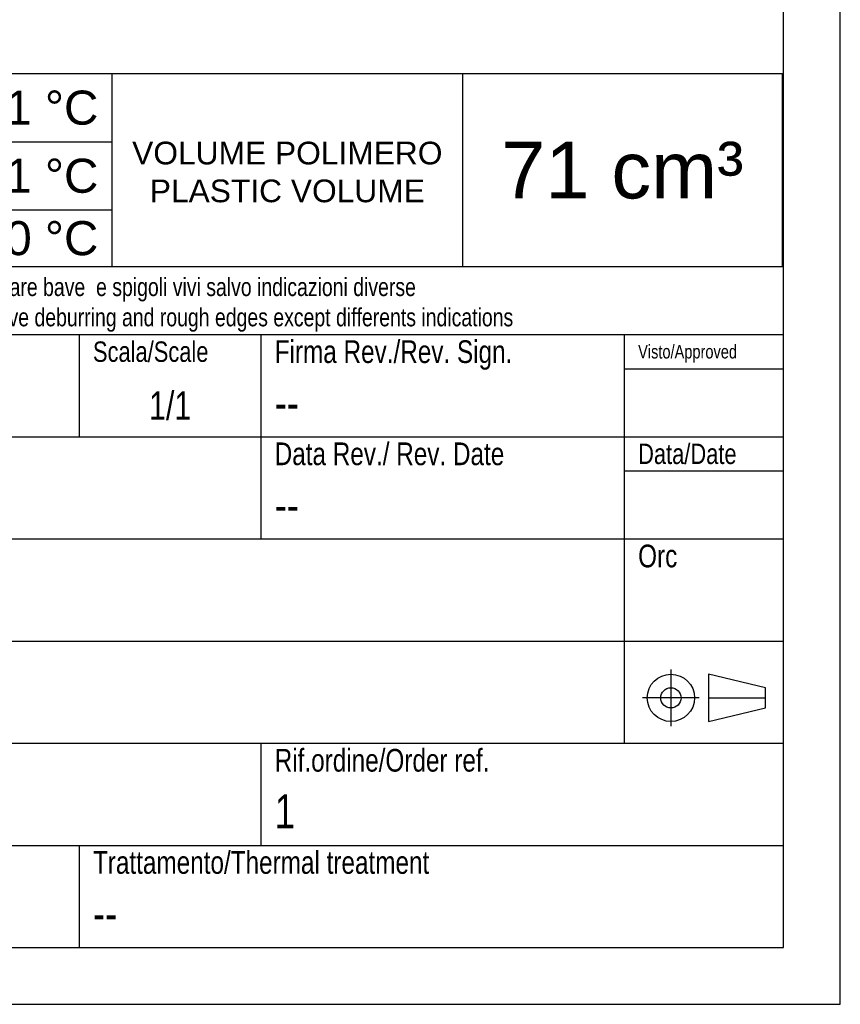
# Model space of a CAD drawing. Extents: x 0 to 1189, y 0 to 841.
# Tile 71 of 84: x 1117 to 1189, y 0 to 87. Entities that reach past the tile are written whole.
import ezdxf

# ---------------------------------------------------------------- set-up
doc = ezdxf.new("R2010")
doc.units = 0
doc.header["$LTSCALE"] = 65.395
doc.linetypes.add('CENTER', pattern=[0.6, 0.375, -0.075, 0.075, -0.075])
doc.layers.get('0').update_dxf_attribs({"linetype": 'CONTINUOUS'})
doc.layers.add('TABLE_BL5', color=7, linetype='CONTINUOUS')
doc.layers.add('TABLE_BL6', color=7, linetype='CONTINUOUS')
doc.styles.get("Standard").update_dxf_attribs({"font": 'txt', "width": 0.8})
doc.styles.add('TEXTSTYLE_2', font='arial.ttf')
doc.styles.add('TEXTSTYLE_3', font='txt', dxfattribs={"width": 0.6})

# ---------------------------------------------------------------- blocks, each defined once
blk = doc.blocks.new('A0_BL15', base_point=(594.5, 420.5))
at = {"color": 7, "linetype": 'CONTINUOUS'}
for p, q in [((1189, 0), (1189, 841)), ((1184, 5), (1184, 836)), ((5, 5), (1184, 5)), ((0, 0), (1189, 0))]:
    blk.add_line(p, q, dxfattribs=at)
blk = doc.blocks.new('VISTA_BL17', base_point=(1177, 27))
at = {"color": 2, "linetype": 'CENTER'}
for p, q in [((1174.085, 29.5), (1174.085, 24.5)), ((1176.585, 27), (1171.585, 27)), ((1177.387, 27), (1182.415, 27))]:
    blk.add_line(p, q, dxfattribs=at)
at = {"color": 2, "linetype": 'CONTINUOUS'}
for p, q in [((1177.387, 29.083), (1177.387, 24.917)), ((1182.415, 27.893), (1177.387, 29.083)), ((1182.415, 26.107), (1182.415, 27.893)), ((1177.387, 24.917), (1182.415, 26.107))]:
    blk.add_line(p, q, dxfattribs=at)
for radius in [2.083, 0.893]:
    blk.add_circle((1174.085, 27), radius, dxfattribs=at)
blk = doc.blocks.new('TABLE_BL5', base_point=(1090.437, 73.5))
at = {"layer": 'TABLE_BL5', "color": 2, "linetype": 'CONTINUOUS'}
for p, q in [((997, 82), (1183.875, 82)), ((997, 82), (997, 65)), ((1055.125, 82), (1055.125, 65)), ((1101.625, 82), (1101.625, 65)), ((1124.875, 82), (1124.875, 65)), ((1155.75, 82), (1155.75, 65)), ((1183.875, 82), (1183.875, 65)), ((1055.125, 76), (1124.875, 76)), ((997, 72), (1055.125, 72)), ((1008.625, 72), (1008.625, 65)), ((1055.125, 70), (1124.875, 70)), ((997, 65), (1183.875, 65))]:
    blk.add_line(p, q, dxfattribs=at)
at = {"layer": 'TABLE_BL5', "color": 4, "linetype": 'CONTINUOUS'}
for s, insert, char_height, width, attachment_point, style in [('PARAMETRI DI PROGETTO\\PPROJECT PARAMETERS: ', (1026.062, 80.75), 3, 54.36803, 2, 'TEXTSTYLE_2'), ('111 °C', (1123.675, 80.5), 3, 12.84758, 3, 'TEXTSTYLE_2'), ('71 cm³', (1169.812, 76), 5, 21.3197, 2, 'TEXTSTYLE_2'), ('11 °C', (1123.675, 74.5), 3, 10.51673, 3, 'TEXTSTYLE_2'), ('ABA', (1031.875, 70.5), 4, 16.14286, 2, 'TEXTSTYLE_3'), ('100 °C', (1123.675, 69), 3, 12.84758, 3, 'TEXTSTYLE_2')]:
    blk.add_mtext(s, dxfattribs=dict(at, insert=insert, char_height=char_height, width=width, attachment_point=attachment_point, style=style))
at = {"layer": 'TABLE_BL5', "color": 2, "linetype": 'CONTINUOUS', "style": 'TEXTSTYLE_2'}
for s, insert, char_height, width, attachment_point in [('Temperatura monougello\\PSingle Nozzle temperature:', (1056.325, 81.375), 1.9, 31.97509, 1), ('VOLUME POLIMERO\\PPLASTIC VOLUME', (1140.312, 76), 2, 27.27138, 2), ('Temperatura stampo\\PMold temperature:', (1056.325, 75.375), 1.9, 24.60818, 1), ('Polimero\\PPlastic', (998.2, 70.5), 1.85, 10.17844, 1), ('  T °C', (1056.325, 68.5), 3, 10.72862, 1)]:
    blk.add_mtext(s, dxfattribs=dict(at, insert=insert, char_height=char_height, width=width, attachment_point=attachment_point))
blk = doc.blocks.new('TABLE_BL6', base_point=(1090.5, 35))
at = {"layer": 'TABLE_BL6', "color": 2, "linetype": 'CONTINUOUS'}
for p, q in [((997, 5), (997, 65)), ((997, 65), (1184, 65)), ((1110, 59), (1110, 65)), ((1184, 5), (1184, 65)), ((997, 59), (1184, 59)), ((1066, 50), (1066, 59)), ((1122, 50), (1122, 59)), ((1138, 41), (1138, 59)), ((1170, 23), (1170, 59)), ((1170, 56), (1184, 56)), ((997, 50), (1184, 50)), ((1170, 47), (1184, 47)), ((997, 41), (1184, 41)), ((1048, 23), (1048, 41)), ((1048, 32), (1184, 32)), ((997, 23), (1184, 23)), ((1038, 14), (1038, 23)), ((1062, 14), (1062, 23)), ((1080, 14), (1080, 23)), ((1138, 14), (1138, 23)), ((997, 14), (1184, 14)), ((1043, 5), (1043, 14)), ((1052, 5), (1052, 14)), ((1066, 5), (1066, 14)), ((1122, 5), (1122, 14)), ((997, 5), (1184, 5))]:
    blk.add_line(p, q, dxfattribs=at)
for s, insert, char_height, width, attachment_point in [('Disegnatore/Engineer', (998.2, 22.5), 2, 41.57143, 1), ('Data/Date', (1039.2, 22.5), 2, 19.71429, 1), ('N.pz/Q.ty', (1063.2, 22.5), 2, 18.5, 1), ('Cliente/Customer', (1081.2, 22.5), 2, 33.5, 1), ('Rif.ordine/Order ref.', (1139.2, 22.5), 2, 42.07143, 1), ('OnlineSource', (998.2, 18.5), 3, 36.75, 1), ('31/07/17', (1039.2, 18.5), 3, 25.82143, 1), ('1', (1139.2, 18.5), 3, 2.57143, 1), ('--', (1081.2, 18.5), 3, 6.42857, 1), ('Codice/code ', (998.2, 13.5), 2, 25.42857, 1), ('Rev.', (1044.2, 13.5), 2, 8.35714, 1), ('Foglio', (1053.2, 13.5), 2, 11.64286, 1), ('Materiale/Material', (1067.2, 13.5), 2, 35.85714, 1), ('Trattamento/Thermal treatment', (1123.2, 13.5), 2, 61.42857, 1), ('1 ', (1059, 9.5), 3, 6.10714, 2), ('-- ', (1067.2, 9.5), 3, 9.96429, 1), ('-- ', (1123.2, 9.5), 3, 9.96429, 1)]:
    blk.add_mtext(s, dxfattribs=dict(at, insert=insert, char_height=char_height, width=width, attachment_point=attachment_point))
at = {"layer": 'TABLE_BL6', "color": 2, "linetype": 'CONTINUOUS', "insert": (998.2, 9.5), "char_height": 3.5, "width": 20.37546, "attachment_point": 1, "style": 'TEXTSTYLE_2'}
blk.add_mtext('99M0009', dxfattribs=at)

msp = doc.modelspace()

# ---------------------------------------------------------------- linework, layer by layer
at = {"color": 7, "linetype": 'CONTINUOUS'}
for p, q in [((1189, 0), (1189, 841)), ((0, 0), (1189, 0))]:
    msp.add_line(p, q, dxfattribs=at)

# ---------------------------------------------------------------- block references
at = {"color": 2, "linetype": 'CONTINUOUS'}
for name, p in [('A0_BL15', (594.5, 420.5)), ('VISTA_BL17', (1177, 27))]:
    msp.add_blockref(name, p, dxfattribs=at)
at = {"layer": 'TABLE_BL5'}
msp.add_blockref('TABLE_BL5', (1090.437, 73.5), dxfattribs=at)
at = {"layer": 'TABLE_BL6'}
msp.add_blockref('TABLE_BL6', (1090.5, 35), dxfattribs=at)

# ---------------------------------------------------------------- texts
at = {"color": 2, "linetype": 'CONTINUOUS'}
for s, insert, char_height, width, attachment_point in [('Eliminare bave  e spigoli vivi salvo indicazioni diverse\\PRemove deburring and rough edges except differents indications', (1111.2, 64), 1.6, 103.14286, 1), ('Scala/Scale', (1123.2, 58.4), 1.8, 20.18571, 1), ('Firma Rev./Rev. Sign.', (1139.2, 58.5), 2, 44.21429, 1), ('Visto/Approved', (1171.2, 58.1), 1.2, 17.82857, 1), ('1/1 ', (1130, 54), 2.5, 10.08929, 2), ('--', (1139.2, 54.5), 3, 6.42857, 1), ('Data Rev./ Rev. Date', (1139.2, 49.5), 2, 43.5, 1), ('Data/Date', (1171.2, 49.4), 1.8, 17.74286, 1), ('--', (1139.2, 45.5), 3, 6.42857, 1), ('Orc', (1171.2, 40.5), 2, 6.21429, 1)]:
    msp.add_mtext(s, dxfattribs=dict(at, insert=insert, char_height=char_height, width=width, attachment_point=attachment_point))

doc.saveas('drawing.dxf')
